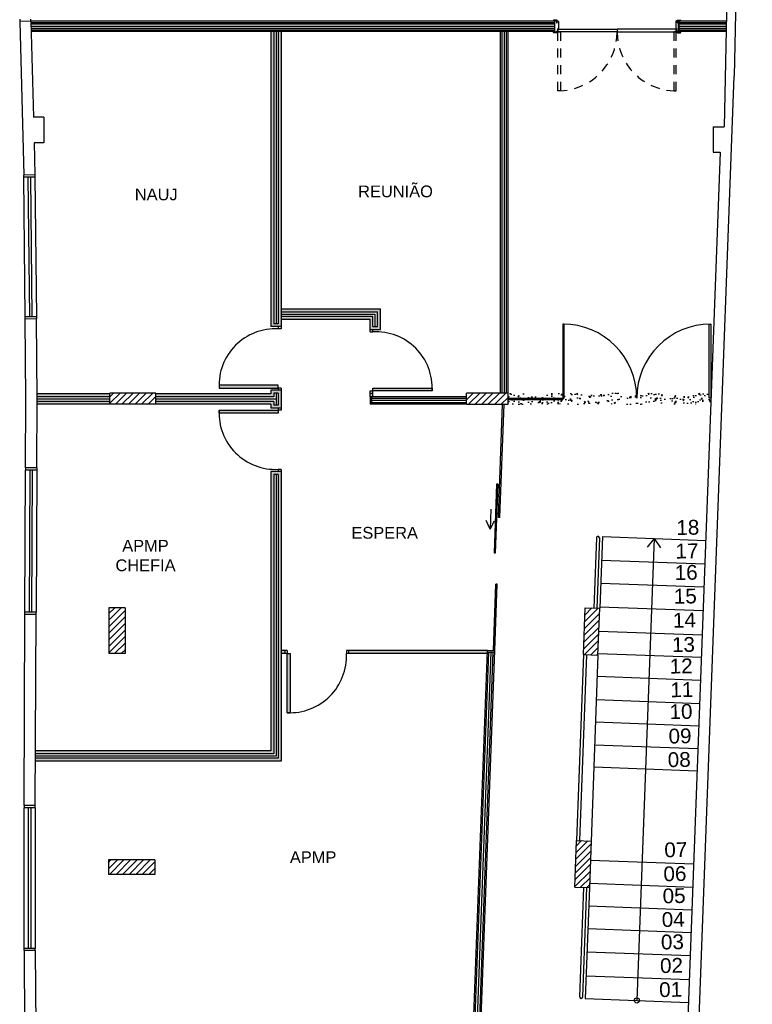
# Model space of a CAD drawing. Header units: inches. Extents: x 340 to 483, y 139 to 177.
# Tile 11 of 16: x 407 to 417, y 152 to 165. Entities that reach past the tile are written whole.
import ezdxf

# ---------------------------------------------------------------- set-up
doc = ezdxf.new("R2010")
doc.units = ezdxf.units.IN
doc.header["$LTSCALE"] = 0.1
doc.header["$MEASUREMENT"] = 0
doc.linetypes.add('DASHED2', pattern=[0.375, 0.25, -0.125])
for name, color, linetype in [('TJ-DIVISORIA', 96, 'Continuous'), ('TJ-DRYWALL', 132, 'Continuous'), ('TJ-ESQUADRIA1', 1, 'Continuous'), ('TJ-ESQUADRIA2', 2, 'Continuous'), ('TJ-ESQUADRIAS', 2, 'Continuous'), ('TJ-GUARDA CORPO', 2, 'Continuous'), ('TJ-HACHURA', 8, 'Continuous'), ('TJ-LADEVIDRO', 11, 'Continuous'), ('TJ-PAREDE', 5, 'Continuous'), ('TJ-PAREDECORTE', 5, 'Continuous'), ('TJ-PILARES', 6, 'Continuous'), ('TJ-PISO', 1, 'Continuous'), ('TJ-TEXTO01', 1, 'Continuous'), ('TJ-TEXTO03 1PARA100', 3, 'Continuous'), ('TJ-VIDRO', 140, 'Continuous')]:
    doc.layers.add(name, color=color, linetype=linetype)
doc.styles.add('ARIAL', font='arial.ttf')
doc.styles.get("Standard").update_dxf_attribs({"font": 'arial.ttf'})
doc.linetypes.add('BATTING', pattern='A,0.00254,-2.54,[134,ltypeshp.shx,S=2.54,R=0,X=-2.54,Y=0],-5.08,[134,ltypeshp.shx,S=2.54,R=180,X=2.54,Y=0],-2.54', length=10.16254)

msp = doc.modelspace()

# ---------------------------------------------------------------- hatches: boundary and pattern name
at = {"layer": 'TJ-DIVISORIA'}
h = msp.add_hatch(color=256, dxfattribs=at)
h.dxf.hatch_style = 1
h.paths.add_polyline_path([(410.506, 164.668), (410.466, 164.668), (410.466, 160.719), (410.406, 160.719), (410.406, 164.668), (410.366, 164.668), (410.366, 160.679), (410.506, 160.679)])
h = msp.add_hatch(color=256, dxfattribs=at)
h.dxf.hatch_style = 1
h.paths.add_polyline_path([(411.746, 159.779), (411.706, 159.779), (411.706, 159.729), (411.746, 159.729)])
h.paths.add_polyline_path([(412.546, 159.849), (411.746, 159.849), (411.746, 159.809), (412.546, 159.809)])
h.paths.add_polyline_path([(411.846, 160.919), (410.506, 160.919), (410.506, 160.879), (411.806, 160.879), (411.806, 160.679), (411.746, 160.679), (411.746, 160.819), (410.506, 160.819), (410.506, 160.779), (411.706, 160.779), (411.706, 160.639), (411.846, 160.639)])
h = msp.add_hatch(color=256, dxfattribs=at)
h.dxf.hatch_style = 1
h.paths.add_polyline_path([(408.191, 159.669), (407.206, 159.669), (407.206, 159.629), (408.191, 159.629)])
h.paths.add_polyline_path([(408.191, 159.769), (407.206, 159.769), (407.206, 159.729), (408.191, 159.729)])
h.paths.add_polyline_path([(410.406, 159.779), (410.466, 159.779), (410.466, 159.619), (410.406, 159.619), (410.406, 159.669), (408.811, 159.669), (408.811, 159.629), (410.366, 159.629), (410.366, 159.579), (410.506, 159.579), (410.506, 159.819), (410.366, 159.819), (410.366, 159.769), (408.811, 159.769), (408.811, 159.729), (410.406, 159.729)])
h.paths.add_polyline_path([(410.466, 159.889), (409.666, 159.889), (409.666, 159.849), (410.466, 159.849)])
h.paths.add_polyline_path([(410.466, 159.549), (409.666, 159.549), (409.666, 159.509), (410.466, 159.509)])
h = msp.add_hatch(color=256, dxfattribs=at)
h.dxf.hatch_style = 1
h.paths.add_polyline_path([(410.506, 158.719), (410.466, 158.719), (410.366, 158.719), (410.366, 154.943), (407.183, 154.943), (407.183, 154.903), (410.406, 154.903), (410.406, 158.679), (410.466, 158.679), (410.466, 154.843), (407.183, 154.843), (407.183, 154.803), (410.506, 154.803)])
h = msp.add_hatch(color=256, dxfattribs=at)
h.dxf.hatch_style = 1
h.paths.add_polyline_path([(410.626, 156.259), (410.586, 156.259), (410.586, 155.459), (410.626, 155.459)])
h.paths.add_polyline_path([(413.293, 156.299), (411.416, 156.299), (411.416, 156.259), (413.291, 156.259)])
h.paths.add_polyline_path([(410.556, 156.299), (410.506, 156.299), (410.506, 156.259), (410.556, 156.259)])
at = {"layer": 'TJ-HACHURA', "linetype": 'Continuous'}
h = msp.add_hatch(dxfattribs=at)
h.set_pattern_fill('AR-CONC', color=8, scale=0.025)
h.set_pattern_definition([(50, (0, 0), (0.179315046, -0.015688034), [0.01875, -0.20625]), (355, (0, 0), (-0.03468783, 0.18804803), [0.015, -0.165]), (100.451444, (0.01494, -0.0013), (0.14462721, 0.17236), [0.01593505, -0.17528553]), (46.1842, (0, 0.05), (0.26681033, -0.04137982), [0.028125, -0.309375]), (96.635635, (0.02223, 0.04655), (0.23366549, 0.24352965), [0.02390259, -0.26292844]), (351.184164, (0, 0.05), (0.23366549, 0.24352965), [0.0225, -0.2475]), (21, (0.025, 0.0375), (0.149226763, -0.100654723), [0.01875, -0.20625]), (326, (0.025, 0.0375), (0.06082883, 0.18128751), [0.015, -0.165]), (71.451445, (0.03744, 0.02911), (0.210055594, 0.08063279), [0.01593505, -0.17528553]), (37.5, (0, 0), (0.003039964, 0.083223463), [0, -0.163, 0, -0.1675, 0, -0.165625]), (7.5, (0, 0), (0.065767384, 0.098602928), [0, -0.0955, 0, -0.15925, 0, -0.063125]), (327.5, (-0.05575, 0), (0.133455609, -0.005638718), [0, -0.0625, 0, -0.195, 0, -0.25875]), (317.5, (-0.08075, 0), (0.145796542, 0.025026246), [0, -0.08125, 0, -0.1295, 0, -0.18375])])
h.paths.add_polyline_path([(413.571, 159.629), (413.571, 159.779), (416.317, 159.78), (416.311, 159.629)])
at = {"layer": 'TJ-PILARES'}
h = msp.add_hatch(dxfattribs=at)
h.set_pattern_fill('ANSI31', color=8, scale=0.5)
h.paths.add_polyline_path([(408.65, 147.274), (408.24, 147.274), (408.24, 147.019), (408.65, 147.019)])
h.paths.add_polyline_path([(412.619, 147.109), (412.424, 147.116), (412.387, 146.117), (412.581, 146.11)])
h.paths.add_polyline_path([(408.395, 156.879), (408.175, 156.879), (408.175, 156.259), (408.395, 156.259)])
h.paths.add_polyline_path([(414.81, 156.872), (414.615, 156.879), (414.592, 156.245), (414.786, 156.238)])
h.paths.add_polyline_path([(414.698, 153.724), (414.498, 153.732), (414.475, 153.102), (414.675, 153.095)])
h.paths.add_polyline_path([(408.796, 153.469), (408.171, 153.469), (408.171, 153.274), (408.796, 153.274)])
h.paths.add_polyline_path([(408.807, 150.394), (408.806, 150.394), (408.806, 150.434), (408.166, 150.434), (408.169, 150.244), (408.809, 150.244)])
h.paths.add_polyline_path([(413.06, 149.874), (412.396, 149.908), (412.391, 149.8), (413.055, 149.767)])
h.paths.add_polyline_path([(413.066, 149.997), (412.402, 150.03), (412.396, 149.908), (413.06, 149.874)])
h.paths.add_polyline_path([(413.571, 159.779), (413.011, 159.779), (413.011, 159.629), (413.571, 159.629)])
h.paths.add_polyline_path([(408.811, 159.779), (408.191, 159.779), (408.191, 159.629), (408.811, 159.629)])

# ---------------------------------------------------------------- linework, layer by layer
at = {"layer": 'TJ-DIVISORIA'}
for p, q in [((410.366, 164.668), (410.366, 160.679)), ((410.406, 164.668), (410.406, 160.719)), ((410.466, 164.668), (410.466, 160.719)), ((410.506, 164.668), (410.506, 160.649)), ((410.506, 160.919), (411.846, 160.919)), ((410.506, 160.879), (411.806, 160.879)), ((410.506, 160.819), (411.746, 160.819)), ((411.746, 160.679), (411.746, 160.819)), ((411.806, 160.679), (411.806, 160.879)), ((411.846, 160.639), (411.846, 160.919)), ((410.506, 160.679), (410.366, 160.679)), ((410.466, 160.719), (410.406, 160.719)), ((410.466, 160.679), (410.466, 160.649)), ((410.506, 160.779), (411.706, 160.779)), ((411.706, 160.609), (411.706, 160.779)), ((411.746, 160.679), (411.806, 160.679)), ((410.506, 160.649), (410.466, 160.649)), ((411.706, 160.639), (411.846, 160.639)), ((411.706, 160.609), (411.746, 160.609)), ((411.746, 160.609), (411.746, 160.639)), ((408.191, 159.769), (407.206, 159.769)), ((410.366, 159.769), (408.811, 159.769)), ((410.506, 159.819), (410.366, 159.819)), ((410.366, 159.819), (410.366, 159.769)), ((410.406, 159.779), (410.406, 159.729)), ((410.466, 159.779), (410.406, 159.779)), ((410.506, 159.849), (410.466, 159.849)), ((410.466, 159.849), (410.466, 159.819)), ((410.466, 159.779), (410.466, 159.619)), ((410.506, 159.849), (410.506, 159.549)), ((411.706, 159.729), (411.706, 159.809)), ((411.706, 159.809), (411.746, 159.809)), ((411.706, 159.779), (411.746, 159.779)), ((411.746, 159.729), (411.746, 159.809)), ((408.191, 159.729), (407.206, 159.729)), ((408.191, 159.669), (407.206, 159.669)), ((408.191, 159.629), (407.206, 159.629)), ((410.406, 159.729), (408.811, 159.729)), ((410.406, 159.669), (408.811, 159.669)), ((410.366, 159.629), (408.811, 159.629)), ((410.366, 159.629), (410.366, 159.579)), ((410.406, 159.669), (410.406, 159.619)), ((410.466, 159.619), (410.406, 159.619)), ((410.506, 159.579), (410.366, 159.579)), ((410.466, 159.579), (410.466, 159.549)), ((410.506, 159.549), (410.466, 159.549)), ((410.366, 158.719), (410.366, 154.943)), ((410.466, 158.719), (410.366, 158.719)), ((410.506, 158.749), (410.466, 158.749)), ((410.466, 158.749), (410.466, 158.719)), ((410.506, 158.719), (410.466, 158.719)), ((410.506, 158.749), (410.506, 154.803)), ((410.406, 158.679), (410.406, 154.903)), ((410.466, 158.679), (410.406, 158.679)), ((410.466, 158.679), (410.466, 154.843)), ((410.586, 156.299), (410.506, 156.299)), ((410.556, 156.299), (410.556, 156.259)), ((410.586, 156.299), (410.586, 156.259)), ((413.293, 156.299), (411.386, 156.299)), ((411.386, 156.299), (411.386, 156.259)), ((411.416, 156.299), (411.416, 156.259)), ((410.586, 156.259), (410.506, 156.259)), ((413.291, 156.259), (411.386, 156.259)), ((410.366, 154.943), (407.183, 154.943)), ((410.406, 154.903), (407.183, 154.903)), ((410.466, 154.843), (407.183, 154.843)), ((410.506, 154.803), (407.183, 154.803))]:
    msp.add_line(p, q, dxfattribs=at)
for points in [[(410.466, 159.889), (409.666, 159.889), (409.666, 159.849), (410.466, 159.849)], [(411.746, 159.849), (412.546, 159.849), (412.546, 159.809), (411.746, 159.809)], [(410.466, 159.509), (409.666, 159.509), (409.666, 159.549), (410.466, 159.549)], [(410.626, 156.259), (410.626, 155.459), (410.586, 155.459), (410.586, 156.259)]]:
    msp.add_lwpolyline(points, close=True, dxfattribs=at)
for centre, start, end in [((410.428, 159.887), 87.1585, 182.8415), ((411.784, 159.847), 357.1585, 92.8415), ((410.428, 159.512), 177.1585, 272.8415), ((410.624, 156.222), 267.1585, 2.8415)]:
    msp.add_arc(centre, 0.763, start, end, dxfattribs=at)
at = {"layer": 'TJ-DRYWALL'}
for p, q in [((414.205, 164.808), (407.122, 164.808)), ((414.205, 164.668), (414.205, 164.808)), ((416.522, 164.808), (415.885, 164.808)), ((415.885, 164.668), (415.885, 164.808)), ((414.205, 164.788), (407.122, 164.788)), ((414.205, 164.768), (407.122, 164.768)), ((414.205, 164.708), (407.122, 164.708)), ((414.205, 164.688), (407.122, 164.688)), ((416.522, 164.788), (415.885, 164.788)), ((416.522, 164.768), (415.885, 164.768)), ((416.519, 164.708), (415.885, 164.708)), ((416.519, 164.688), (415.885, 164.688)), ((414.205, 164.668), (407.122, 164.668)), ((413.471, 159.779), (413.471, 164.668)), ((413.491, 159.779), (413.491, 164.668)), ((413.551, 159.779), (413.551, 164.668)), ((413.571, 159.779), (413.571, 164.668)), ((416.519, 164.668), (415.885, 164.668)), ((413.011, 159.729), (411.706, 159.729)), ((411.706, 159.729), (411.706, 159.629)), ((413.011, 159.629), (411.706, 159.629)), ((411.726, 159.729), (411.726, 159.629)), ((413.011, 159.709), (411.726, 159.709)), ((413.011, 159.649), (411.726, 159.649)), ((413.105, 151.249), (413.293, 156.299)), ((413.201, 151.144), (413.393, 156.299)), ((413.293, 156.299), (413.393, 156.299)), ((413.124, 151.228), (413.312, 156.279)), ((413.182, 151.165), (413.372, 156.279)), ((413.293, 156.279), (413.393, 156.279))]:
    msp.add_line(p, q, dxfattribs=at)
at = {"layer": 'TJ-ESQUADRIA1'}
for p, q in [((407.047, 160.812), (407.027, 162.699)), ((407.177, 162.702), (407.197, 160.813)), ((407.042, 156.819), (407.052, 158.739)), ((407.202, 158.739), (407.192, 156.819)), ((407.031, 152.273), (407.03, 154.173)), ((407.18, 154.173), (407.182, 152.273))]:
    msp.add_line(p, q, dxfattribs=at)
for centre, start, end in [((414.311, 159.714), 0, 90), ((416.311, 159.714), 90, 180)]:
    msp.add_arc(centre, 1, start, end, dxfattribs=at)
at = {"layer": 'TJ-ESQUADRIA2'}
for p, q in [((406.972, 164.834), (406.972, 164.804)), ((407.122, 164.808), (407.122, 164.838)), ((407.027, 162.699), (407.027, 162.729)), ((407.177, 162.702), (407.027, 162.699)), ((407.107, 160.813), (407.087, 162.699)), ((407.117, 162.702), (407.137, 160.813)), ((407.177, 162.732), (407.177, 162.702)), ((407.197, 160.813), (407.047, 160.812)), ((407.047, 160.782), (407.047, 160.812)), ((407.197, 160.813), (407.197, 160.783)), ((413.571, 159.714), (414.311, 159.714)), ((413.571, 159.694), (414.311, 159.694)), ((414.311, 159.714), (414.311, 159.694)), ((407.052, 158.769), (407.052, 158.739)), ((407.202, 158.739), (407.052, 158.739)), ((407.102, 156.819), (407.112, 158.739)), ((407.142, 158.739), (407.132, 156.819)), ((407.202, 158.769), (407.202, 158.739)), ((407.042, 156.789), (407.042, 156.819)), ((407.192, 156.819), (407.042, 156.819)), ((407.192, 156.789), (407.192, 156.819)), ((414.592, 156.245), (414.498, 153.732)), ((414.632, 156.243), (414.538, 153.73)), ((407.03, 154.203), (407.03, 154.173)), ((407.18, 154.173), (407.03, 154.173)), ((407.091, 152.273), (407.09, 154.173)), ((407.12, 154.173), (407.122, 152.273)), ((407.18, 154.173), (407.18, 154.203)), ((407.182, 152.273), (407.032, 152.273)), ((407.032, 152.243), (407.032, 152.273)), ((407.182, 152.243), (407.182, 152.273))]:
    msp.add_line(p, q, dxfattribs=at)
at = {"layer": 'TJ-ESQUADRIA2', "color": 1, "linetype": 'Continuous'}
for p, q in [((413.337, 158.212), (413.328, 157.941)), ((413.328, 157.941), (413.277, 158.057)), ((413.328, 157.941), (413.386, 158.053))]:
    msp.add_line(p, q, dxfattribs=at)
at = {"layer": 'TJ-ESQUADRIA2'}
for points in [[(414.311, 159.714), (414.331, 159.714), (414.331, 160.714), (414.311, 160.714)], [(416.311, 159.714), (416.291, 159.714), (416.291, 160.714), (416.311, 160.714)]]:
    msp.add_lwpolyline(points, close=True, dxfattribs=at)
at = {"layer": 'TJ-ESQUADRIAS'}
for p, q in [((414.218, 164.813), (414.227, 164.813)), ((414.227, 164.813), (414.227, 164.787)), ((414.235, 164.813), (414.245, 164.813)), ((414.235, 164.787), (414.235, 164.813)), ((414.253, 164.805), (414.253, 164.709)), ((415.838, 164.805), (415.838, 164.709)), ((415.856, 164.813), (415.846, 164.813)), ((415.856, 164.787), (415.856, 164.813)), ((415.864, 164.813), (415.864, 164.787)), ((415.873, 164.813), (415.864, 164.813)), ((415.873, 164.777), (415.873, 164.813)), ((414.227, 164.787), (414.235, 164.787)), ((414.244, 164.707), (414.243, 164.707)), ((414.243, 164.707), (414.243, 164.671)), ((414.244, 164.712), (414.244, 164.707)), ((414.247, 164.712), (414.244, 164.712)), ((414.247, 164.707), (414.247, 164.712)), ((414.251, 164.707), (414.247, 164.707)), ((414.253, 164.709), (414.251, 164.707)), ((415.838, 164.709), (415.84, 164.707)), ((415.84, 164.707), (415.844, 164.707)), ((415.844, 164.712), (415.847, 164.712)), ((415.844, 164.707), (415.844, 164.712)), ((415.847, 164.712), (415.847, 164.707)), ((415.847, 164.707), (415.848, 164.707)), ((415.848, 164.707), (415.848, 164.671)), ((415.864, 164.787), (415.856, 164.787)), ((415.873, 164.663), (415.873, 164.777)), ((414.227, 164.663), (414.218, 164.663)), ((414.227, 164.669), (414.227, 164.663)), ((414.235, 164.669), (414.227, 164.669)), ((414.235, 164.663), (414.235, 164.669)), ((415.856, 164.669), (415.864, 164.669)), ((415.856, 164.663), (415.856, 164.669)), ((415.864, 164.669), (415.864, 164.663)), ((415.864, 164.663), (415.873, 164.663))]:
    msp.add_line(p, q, dxfattribs=at)
for points in [[(414.227, 164.792), (414.23, 164.789), (414.235, 164.789), (414.235, 164.816, 0.414214), (414.227, 164.824), (414.193, 164.824, 0.414214), (414.185, 164.816), (414.185, 164.813), (414.227, 164.813)], [(415.863, 164.792), (415.86, 164.789), (415.856, 164.789), (415.856, 164.816, -0.414214), (415.864, 164.824), (415.898, 164.824, -0.414214), (415.906, 164.816), (415.906, 164.813), (415.863, 164.813)], [(414.252, 164.705, -0.165409), (414.251, 164.703, 0.159727), (414.244, 164.705), (414.244, 164.706), (414.252, 164.706)], [(415.839, 164.705, 0.165409), (415.84, 164.703, -0.159727), (415.846, 164.705), (415.846, 164.706), (415.839, 164.706)], [(414.19, 164.663), (414.192, 164.661), (414.192, 164.66), (414.227, 164.66), (414.227, 164.665), (414.23, 164.668), (414.235, 164.668), (414.235, 164.66, -0.414214), (414.227, 164.652), (414.193, 164.652, -0.414214), (414.185, 164.66), (414.185, 164.663)], [(415.9, 164.663), (415.898, 164.661), (415.898, 164.66), (415.863, 164.66), (415.863, 164.665), (415.86, 164.668), (415.856, 164.668), (415.856, 164.66, 0.414214), (415.864, 164.652), (415.898, 164.652, 0.414214), (415.906, 164.66), (415.906, 164.663)]]:
    msp.add_lwpolyline(points, format="xyb", close=True, dxfattribs=at)
for points in [[(414.245, 164.666), (414.245, 164.701), (415.045, 164.701), (415.045, 164.666), (414.245, 164.666)], [(415.845, 164.666), (415.845, 164.701), (415.045, 164.701), (415.045, 164.666), (415.845, 164.666)]]:
    msp.add_lwpolyline(points, dxfattribs=at)
at = {"layer": 'TJ-ESQUADRIAS', "color": 1, "linetype": 'DASHED2', "ltscale": 5}
for points in [[(414.28, 163.866), (414.245, 163.866), (414.245, 164.666), (414.28, 164.666), (414.28, 163.866)], [(415.81, 163.866), (415.845, 163.866), (415.845, 164.666), (415.81, 164.666), (415.81, 163.866)]]:
    msp.add_lwpolyline(points, dxfattribs=at)
at = {"layer": 'TJ-ESQUADRIAS'}
for centre, start, end in [((414.245, 164.805), 0, 90), ((415.846, 164.805), 90, 180), ((414.235, 164.671), 270, 0), ((415.856, 164.671), 180, 270)]:
    msp.add_arc(centre, 0.008, start, end, dxfattribs=at)
at = {"layer": 'TJ-ESQUADRIAS', "color": 1, "linetype": 'DASHED2', "ltscale": 5}
for centre, start, end in [((414.245, 164.666), 270, 360), ((415.845, 164.666), 180, 270)]:
    msp.add_arc(centre, 0.8, start, end, dxfattribs=at)
at = {"layer": 'TJ-GUARDA CORPO'}
for p, q in [((414.765, 157.825), (414.73, 156.875)), ((414.805, 157.823), (414.77, 156.874)), ((414.786, 157.844), (414.786, 157.844)), ((414.54, 151.617), (414.595, 153.097)), ((414.58, 151.616), (414.635, 153.096)), ((414.559, 151.597), (414.559, 151.597))]:
    msp.add_line(p, q, dxfattribs=at)
for centre, start, end in [((414.785, 157.824), 87.8711, 177.8711), ((414.785, 157.824), 357.8711, 87.8711), ((414.56, 151.617), 177.8711, 267.8711), ((414.56, 151.617), 267.8711, 357.8711)]:
    msp.add_arc(centre, 0.02, start, end, dxfattribs=at)
at = {"layer": 'TJ-LADEVIDRO', "linetype": 'BATTING', "ltscale": 0.02}
for p, q in [((414.205, 164.738), (407.122, 164.738)), ((416.522, 164.738), (415.885, 164.738)), ((410.436, 164.668), (410.436, 160.719)), ((413.521, 159.779), (413.521, 164.668)), ((410.506, 160.849), (411.776, 160.849)), ((411.776, 160.679), (411.776, 160.849)), ((410.436, 159.779), (410.436, 159.619)), ((408.191, 159.699), (407.206, 159.699)), ((410.436, 159.699), (408.811, 159.699)), ((413.011, 159.679), (411.726, 159.679)), ((410.436, 158.679), (410.436, 154.873)), ((413.153, 151.196), (413.342, 156.279)), ((410.436, 154.873), (407.183, 154.873))]:
    msp.add_line(p, q, dxfattribs=at)
at = {"layer": 'TJ-PAREDE'}
for p, q in [((416.872, 174.115), (416.625, 164.065)), ((416.578, 167.509), (416.493, 163.379)), ((407.122, 164.808), (406.972, 164.804)), ((406.972, 164.804), (407.027, 162.729)), ((407.122, 164.808), (407.156, 163.512)), ((415.867, 143.66), (416.625, 164.065)), ((407.296, 163.513), (407.156, 163.512)), ((407.296, 163.513), (407.297, 163.163)), ((416.342, 163.38), (416.493, 163.379)), ((416.342, 163.38), (416.342, 163.04)), ((407.297, 163.163), (407.165, 163.162)), ((407.165, 163.162), (407.177, 162.732)), ((416.438, 163.039), (415.946, 149.805)), ((416.342, 163.04), (416.438, 163.039)), ((407.177, 162.732), (407.027, 162.729)), ((407.197, 160.783), (407.047, 160.782)), ((407.056, 159.707), (407.047, 160.782)), ((407.206, 159.707), (407.197, 160.783)), ((408.811, 159.779), (408.191, 159.779)), ((408.191, 159.629), (408.191, 159.779)), ((408.811, 159.629), (408.811, 159.779)), ((413.571, 159.779), (413.011, 159.779)), ((413.011, 159.629), (413.011, 159.779)), ((413.571, 159.629), (413.571, 159.779)), ((407.052, 158.769), (407.056, 159.707)), ((407.202, 158.769), (407.206, 159.707)), ((408.811, 159.629), (408.191, 159.629)), ((413.011, 159.629), (413.571, 159.629)), ((407.202, 158.769), (407.052, 158.769)), ((408.395, 156.879), (408.175, 156.879)), ((408.175, 156.879), (408.175, 156.259)), ((408.395, 156.879), (408.395, 156.259)), ((414.592, 156.245), (414.615, 156.879)), ((414.615, 156.879), (414.81, 156.872)), ((414.786, 156.238), (414.81, 156.872)), ((407.03, 154.204), (407.042, 156.789)), ((407.192, 156.789), (407.042, 156.789)), ((407.18, 154.203), (407.192, 156.789)), ((408.395, 156.259), (408.175, 156.259)), ((414.592, 156.245), (414.786, 156.238)), ((407.18, 154.203), (407.03, 154.204)), ((414.475, 153.102), (414.498, 153.732)), ((414.498, 153.732), (414.698, 153.724)), ((414.675, 153.095), (414.698, 153.724)), ((408.796, 153.469), (408.171, 153.469)), ((408.171, 153.469), (408.171, 153.274)), ((408.796, 153.469), (408.796, 153.274)), ((408.796, 153.274), (408.171, 153.274)), ((414.475, 153.102), (414.675, 153.095)), ((407.182, 152.243), (407.032, 152.243)), ((407.032, 152.243), (407.045, 150.09)), ((407.182, 152.243), (407.195, 150.092))]:
    msp.add_line(p, q, dxfattribs=at)
at = {"layer": 'TJ-PAREDECORTE', "linetype": 'Continuous'}
for p, q in [((414.205, 164.663), (414.205, 164.813)), ((415.885, 164.663), (415.885, 164.813))]:
    msp.add_line(p, q, dxfattribs=at)
at = {"layer": 'TJ-PISO'}
for p, q in [((414.846, 157.842), (414.81, 156.872)), ((414.846, 157.841), (416.243, 157.789)), ((414.834, 157.521), (416.231, 157.47)), ((414.823, 157.212), (416.219, 157.16)), ((414.811, 156.892), (416.208, 156.84)), ((414.798, 156.562), (416.195, 156.51)), ((414.786, 156.238), (414.693, 153.724)), ((414.787, 156.262), (416.184, 156.21)), ((414.776, 155.953), (416.173, 155.901)), ((414.764, 155.636), (416.161, 155.584)), ((414.753, 155.336), (416.15, 155.284)), ((414.741, 155.026), (416.138, 154.974)), ((414.73, 154.726), (416.127, 154.674)), ((414.683, 153.467), (416.08, 153.415)), ((414.619, 151.594), (414.675, 153.095)), ((414.672, 153.154), (416.069, 153.102)), ((414.66, 152.848), (416.057, 152.796)), ((414.649, 152.542), (416.046, 152.49)), ((414.637, 152.227), (416.034, 152.175)), ((414.625, 151.904), (416.022, 151.852)), ((414.614, 151.595), (416.011, 151.543))]:
    msp.add_line(p, q, dxfattribs=at)
at = {"layer": 'TJ-TEXTO01'}
for q in [(415.312, 151.569), (415.45, 157.697), (415.63, 157.69)]:
    msp.add_line((415.544, 157.815), q, dxfattribs=at)
msp.add_circle((415.312, 151.569), 0.0352, dxfattribs=at)
at = {"layer": 'TJ-VIDRO'}
for p, q in [((413.44, 158.099), (413.497, 159.629)), ((413.46, 158.098), (413.517, 159.629)), ((413.46, 158.098), (413.44, 158.099)), ((413.373, 156.299), (413.406, 157.199)), ((413.393, 156.299), (413.426, 157.199)), ((413.426, 157.199), (413.406, 157.199))]:
    msp.add_line(p, q, dxfattribs=at)
msp.add_lwpolyline([(413.382, 157.621), (413.402, 157.62), (413.436, 158.549), (413.416, 158.55)], close=True, dxfattribs=at)

# ---------------------------------------------------------------- texts
at = {"layer": 'TJ-TEXTO01', "char_height": 0.2, "attachment_point": 1, "rotation": 1.1032}
for s, insert in [('18', (415.843, 158.062)), ('17', (415.831, 157.743)), ('16', (415.821, 157.453)), ('15', (415.809, 157.133)), ('14', (415.797, 156.808)), ('13', (415.784, 156.478)), ('12', (415.753, 156.188)), ('11', (415.762, 155.868)), ('10', (415.751, 155.572)), ('09', (415.738, 155.242)), ('08', (415.727, 154.923)), ('07', (415.681, 153.704)), ('06', (415.669, 153.38)), ('05', (415.658, 153.082)), ('04', (415.646, 152.762)), ('03', (415.635, 152.458)), ('02', (415.623, 152.139)), ('01', (415.611, 151.814))]:
    msp.add_mtext_dynamic_manual_height_columns(s, width=0.11169, gutter_width=1, heights=[0], dxfattribs=dict(at, insert=insert))
at = {"layer": 'TJ-TEXTO03 1PARA100', "attachment_point": 1, "style": 'ARIAL'}
for s, insert, char_height, width in [('NAUJ', (408.527, 162.546), 0.1588, 1.05312), ('REUNIÃO', (411.545, 162.587), 0.1588, 1.05312), ('{\\W1.384169; }ESPERA', (411.369, 157.971), 0.15875, 1.05312), ('{\\W5.14728;  }APMP\\P{\\W8.804227; }CHEFIA', (407.723, 157.796), 0.15875, 1.88748), ('{\\W5.78526;  }APMP', (409.91, 153.585), 0.15875, 2.04472)]:
    msp.add_mtext(s, dxfattribs=dict(at, insert=insert, char_height=char_height, width=width))

doc.saveas('drawing.dxf')
